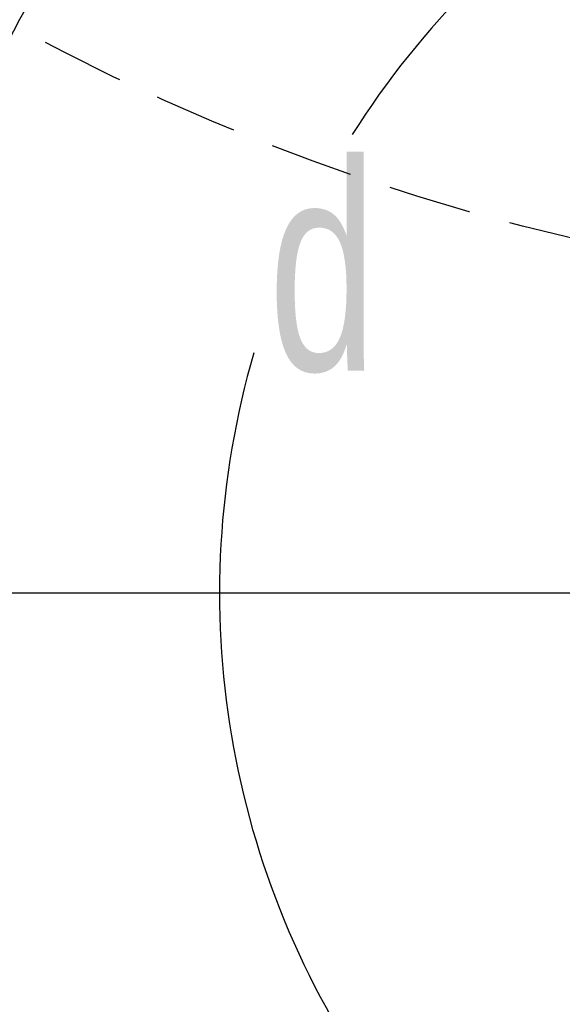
# Model space of a CAD drawing. Header units: millimetres. Extents: x 559 to 1365, y 424 to 1103.
# Tile 60 of 85: x 1139 to 1152, y 936 to 960. Entities that reach past the tile are written whole.
import ezdxf

# ---------------------------------------------------------------- set-up
doc = ezdxf.new("R2010")
doc.units = ezdxf.units.MM
doc.linetypes.add('ACISOTGL', pattern=[3, 2, -1])
doc.linetypes.add('HIDDEN', pattern=[1.905, 1.27, -0.635])
doc.layers.add('C1角度', color=7, linetype='Continuous')
doc.layers.add('C7线性', color=7, linetype='Continuous')
doc.layers.add('虚线层', color=7, linetype='HIDDEN', lineweight=25)
doc.styles.add('SLDTEXTSTYLE0', font='TXT', dxfattribs={"width": 0.7})

msp = doc.modelspace()

# ---------------------------------------------------------------- linework, layer by layer
at = {"color": 7, "linetype": 'Continuous', "lineweight": 18}
for radius, start, end in [(123.0653, 318, 222), (114.28, 316.394071, 223.605929), (30.3556, 317, 223)]:
    msp.add_arc((1164.7511, 946.3451), radius, start, end, dxfattribs=at)
at = {"layer": 'C1角度', "color": 7}
for start, end in [(96.65653, 147.74181), (163.75544, 215.34347)]:
    msp.add_arc((1164.7511, 946.3451), 20.6695, start, end, dxfattribs=at)
at = {"layer": 'C7线性', "color": 7}
msp.add_line((1164.6886, 946.3451), (1091.1833, 946.3451), dxfattribs=at)
msp.add_line((1164.6886, 946.3451), (1091.1833, 946.3451), dxfattribs=at)
at = {"layer": '虚线层', "color": 7, "linetype": 'ACISOTGL'}
for centre, radius in [((1164.7511, 1007.0564), 53.5688), ((1164.7511, 946.3451), 60.7112)]:
    msp.add_circle(centre, radius, dxfattribs=at)
at = {"layer": '虚线层', "color": 7}
msp.add_circle((1164.7511, 946.3451), 28.9689, dxfattribs=at)

# ---------------------------------------------------------------- texts
at = {"layer": 'C1角度', "color": 7, "insert": (1145.2592, 956.7), "char_height": 5, "attachment_point": 1, "style": 'SLDTEXTSTYLE0'}
msp.add_mtext('\\A1;d', dxfattribs=at)

doc.saveas('drawing.dxf')
